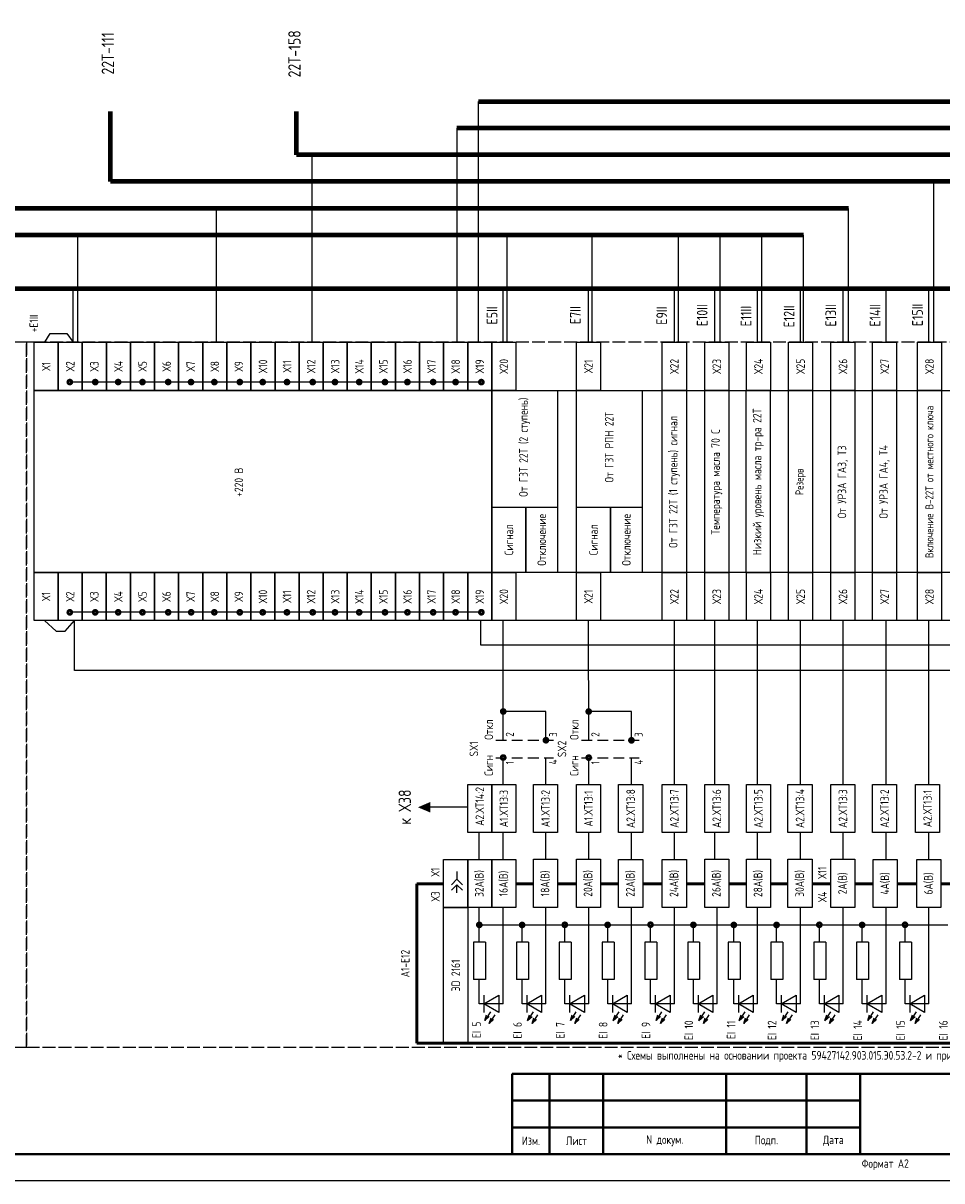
# Model space of a CAD drawing. Header units: millimetres. Extents: x 616 to 6446, y 2590 to 5711.
# Tile 19 of 50: x 3124 to 3295, y 3305 to 3522. Entities that reach past the tile are written whole.
import ezdxf
from ezdxf.enums import TextEntityAlignment as Align

# ---------------------------------------------------------------- set-up
doc = ezdxf.new("R2010")
doc.units = ezdxf.units.MM
doc.linetypes.add('ACAD_ISO02W100', pattern=[15, 12, -3])
doc.linetypes.add('JIS_02_2.0', pattern=[3, 2, -1])
doc.layers.add('основная 0.5', color=7, linetype='Continuous', lineweight=50)
doc.styles.add('SIMPLEX', font='GOST.ttf', dxfattribs={"height": 5})

msp = doc.modelspace()

# ---------------------------------------------------------------- hatches: boundary and pattern name
h = msp.add_hatch(color=256)
h.dxf.hatch_style = 1
h.paths.add_polyline_path([(3199.97, 3376.13), (3197.63, 3375.13), (3199.97, 3374.13)])

# ---------------------------------------------------------------- linework, layer by layer
for p, q in [((3208.96, 3462), (3208.96, 3507)), ((3204.89, 3502), (3204.89, 3462)), ((3177.84, 3462), (3177.84, 3497)), ((3294.01, 3462), (3294.01, 3492)), ((3159.99, 3462), (3159.99, 3487)), ((3278.03, 3462), (3278.03, 3487)), ((3134.09, 3462), (3134.09, 3482)), ((3214.27, 3462), (3214.27, 3482)), ((3230.17, 3462), (3230.17, 3482)), ((3246.3, 3462), (3246.3, 3482)), ((3254.06, 3462), (3254.06, 3482)), ((3261.88, 3462), (3261.88, 3482)), ((3269.64, 3462), (3269.64, 3482)), ((3127.93, 3462), (3128.95, 3463.66)), ((3128.95, 3463.66), (3132.04, 3463.66)), ((3132.04, 3463.66), (3133.2, 3462)), ((3150.93, 3454.55), (3132.6, 3454.55)), ((3177.93, 3454.55), (3150.97, 3454.55)), ((3209.47, 3454.55), (3177.97, 3454.55)), ((3215.91, 3453), (3385.89, 3453)), ((3385.89, 3419), (3215.92, 3419)), ((3150.93, 3411.55), (3132.6, 3411.55)), ((3177.93, 3411.55), (3150.97, 3411.55)), ((3209.47, 3411.55), (3177.97, 3411.55)), ((3127.84, 3410), (3130.05, 3408.03)), ((3131.76, 3408.03), (3133.46, 3410)), ((3133.46, 3400.65), (3133.46, 3410)), ((3209.29, 3410), (3209.29, 3405.47)), ((3213.53, 3387.65), (3213.53, 3410)), ((3385.89, 3410), (3215.92, 3410)), ((3229.52, 3387.65), (3229.5, 3410)), ((3245.53, 3379.39), (3245.53, 3410)), ((3253.07, 3379.39), (3253.07, 3410)), ((3261.07, 3379.39), (3261.07, 3410)), ((3269.07, 3379.39), (3269.07, 3410)), ((3277.07, 3379.39), (3277.07, 3410)), ((3285.08, 3379.39), (3285.08, 3410)), ((3293.08, 3379.39), (3293.08, 3410)), ((3130.05, 3408.03), (3131.76, 3408.03)), ((3209.29, 3405.47), (3388.16, 3405.47)), ((3380.16, 3400.65), (3133.46, 3400.65)), ((3221.53, 3393.01), (3213.53, 3393.01)), ((3221.53, 3387.66), (3221.53, 3393.01)), ((3237.51, 3393), (3229.51, 3393)), ((3237.51, 3387.65), (3237.51, 3393)), ((3213.53, 3379.39), (3213.53, 3384.39)), ((3221.53, 3379.39), (3221.53, 3384.39)), ((3229.53, 3379.39), (3229.52, 3384.41)), ((3237.53, 3379.39), (3237.53, 3384.37)), ((3206.92, 3375.16), (3199.92, 3375.16)), ((3209.07, 3365.4), (3209.07, 3370.39)), ((3213.53, 3365.4), (3213.53, 3370.39)), ((3221.53, 3365.4), (3221.53, 3370.39)), ((3229.53, 3365.4), (3229.53, 3370.39)), ((3237.53, 3365.4), (3237.53, 3370.39)), ((3245.53, 3365.4), (3245.53, 3370.39)), ((3253.07, 3365.4), (3253.07, 3370.39)), ((3261.07, 3365.4), (3261.07, 3370.39)), ((3269.07, 3365.4), (3269.07, 3370.39)), ((3277.07, 3365.4), (3277.07, 3370.39)), ((3285.08, 3365.4), (3285.08, 3370.39)), ((3293.08, 3365.4), (3293.08, 3370.39)), ((3204.9, 3363.11), (3204.9, 3361.69)), ((3204.9, 3359.17), (3204.9, 3360.66)), ((3209.07, 3349.94), (3209.07, 3356.4)), ((3213.53, 3338.42), (3213.53, 3356.41)), ((3221.53, 3338.42), (3221.53, 3356.41)), ((3229.53, 3338.42), (3229.53, 3356.41)), ((3237.53, 3338.42), (3237.53, 3356.4)), ((3245.53, 3338.42), (3245.53, 3356.4)), ((3253.53, 3338.42), (3253.53, 3356.41)), ((3261.07, 3338.42), (3261.07, 3356.41)), ((3269.07, 3338.42), (3269.07, 3356.41)), ((3277.07, 3338.42), (3277.07, 3356.41)), ((3285.08, 3338.42), (3285.08, 3356.4)), ((3293.08, 3338.42), (3293.08, 3356.4)), ((3209.07, 3353.17), (3249.07, 3353.17)), ((3217.07, 3349.94), (3217.07, 3353.17)), ((3225.07, 3349.94), (3225.07, 3353.17)), ((3233.07, 3349.94), (3233.07, 3353.17)), ((3241.07, 3349.94), (3241.07, 3353.17)), ((3249.07, 3349.94), (3249.07, 3353.17)), ((3249.07, 3353.17), (3296.61, 3353.17)), ((3256.63, 3349.92), (3256.63, 3353.16)), ((3264.61, 3349.94), (3264.61, 3353.17)), ((3272.61, 3349.94), (3272.61, 3353.17)), ((3280.61, 3349.94), (3280.61, 3353.17)), ((3288.61, 3349.94), (3288.61, 3353.17)), ((3210.25, 3349.94), (3208.02, 3349.94)), ((3208.02, 3349.94), (3208.02, 3342.94)), ((3210.25, 3349.94), (3210.25, 3342.94)), ((3218.25, 3349.94), (3216.02, 3349.94)), ((3216.02, 3349.94), (3216.02, 3342.94)), ((3218.25, 3349.94), (3218.25, 3342.94)), ((3226.25, 3349.94), (3224.02, 3349.94)), ((3224.02, 3349.94), (3224.02, 3342.94)), ((3226.25, 3349.94), (3226.25, 3342.94)), ((3234.25, 3349.94), (3232.02, 3349.94)), ((3232.02, 3349.94), (3232.02, 3342.94)), ((3234.25, 3349.94), (3234.25, 3342.94)), ((3242.25, 3349.94), (3240.02, 3349.94)), ((3240.02, 3349.94), (3240.02, 3342.94)), ((3242.25, 3349.94), (3242.25, 3342.94)), ((3250.25, 3349.94), (3248.02, 3349.94)), ((3248.02, 3349.94), (3248.02, 3342.94)), ((3250.25, 3349.94), (3250.25, 3342.94)), ((3257.79, 3349.94), (3255.56, 3349.94)), ((3255.56, 3349.94), (3255.56, 3342.94)), ((3257.79, 3349.94), (3257.79, 3342.94)), ((3265.79, 3349.94), (3263.56, 3349.94)), ((3263.56, 3349.94), (3263.56, 3342.94)), ((3265.79, 3349.94), (3265.79, 3342.94)), ((3273.79, 3349.94), (3271.56, 3349.94)), ((3271.56, 3349.94), (3271.56, 3342.94)), ((3273.79, 3349.94), (3273.79, 3342.94)), ((3281.79, 3349.94), (3279.56, 3349.94)), ((3279.56, 3349.94), (3279.56, 3342.94)), ((3281.79, 3349.94), (3281.79, 3342.94)), ((3289.79, 3349.94), (3287.56, 3349.94)), ((3287.56, 3349.94), (3287.56, 3342.94)), ((3289.79, 3349.94), (3289.79, 3342.94)), ((3210.25, 3342.94), (3208.02, 3342.94)), ((3209.07, 3338.42), (3209.07, 3342.94)), ((3218.25, 3342.94), (3216.02, 3342.94)), ((3217.07, 3338.42), (3217.07, 3342.94)), ((3226.25, 3342.94), (3224.02, 3342.94)), ((3225.07, 3338.42), (3225.07, 3342.94)), ((3234.25, 3342.94), (3232.02, 3342.94)), ((3233.07, 3338.42), (3233.07, 3342.94)), ((3242.25, 3342.94), (3240.02, 3342.94)), ((3241.07, 3338.42), (3241.07, 3342.94)), ((3250.25, 3342.94), (3248.02, 3342.94)), ((3249.07, 3338.42), (3249.07, 3342.94)), ((3257.79, 3342.94), (3255.56, 3342.94)), ((3256.61, 3338.42), (3256.61, 3342.94)), ((3265.79, 3342.94), (3263.56, 3342.94)), ((3264.61, 3338.42), (3264.61, 3342.94)), ((3273.79, 3342.94), (3271.56, 3342.94)), ((3272.61, 3338.42), (3272.61, 3342.94)), ((3281.79, 3342.94), (3279.56, 3342.94)), ((3280.61, 3338.42), (3280.61, 3342.94)), ((3289.79, 3342.94), (3287.56, 3342.94)), ((3288.61, 3338.42), (3288.61, 3342.94)), ((3209.94, 3340.02), (3209.94, 3336.82)), ((3217.94, 3340.02), (3217.94, 3336.82)), ((3225.94, 3340.02), (3225.94, 3336.82)), ((3233.94, 3340.02), (3233.94, 3336.82)), ((3241.94, 3340.02), (3241.94, 3336.82)), ((3249.94, 3340.02), (3249.94, 3336.82)), ((3257.48, 3340.02), (3257.48, 3336.82)), ((3265.48, 3340.02), (3265.48, 3336.82)), ((3273.48, 3340.02), (3273.48, 3336.82)), ((3281.48, 3340.02), (3281.48, 3336.82)), ((3289.48, 3340.02), (3289.48, 3336.82)), ((3213.53, 3338.42), (3209.07, 3338.42)), ((3221.53, 3338.42), (3217.07, 3338.42)), ((3229.53, 3338.42), (3225.07, 3338.42)), ((3237.53, 3338.42), (3233.07, 3338.42)), ((3245.53, 3338.42), (3241.07, 3338.42)), ((3253.53, 3338.42), (3249.07, 3338.42)), ((3261.07, 3338.42), (3256.61, 3338.42)), ((3269.07, 3338.42), (3264.61, 3338.42)), ((3277.07, 3338.42), (3272.61, 3338.42)), ((3285.08, 3338.42), (3280.61, 3338.42)), ((3293.08, 3338.42), (3288.61, 3338.42)), ((3405.23, 3305.35), (2811.23, 3305.35))]:
    msp.add_line(p, q)
at = {"lineweight": 80}
for p, q in [((3208.96, 3507), (3395.13, 3507)), ((3140.21, 3492), (3140.21, 3505.09)), ((3174.94, 3497), (3174.94, 3505.09)), ((3387.75, 3502), (3204.89, 3502)), ((3325.57, 3497), (3174.94, 3497)), ((3355.29, 3492), (3140.21, 3492)), ((3278.03, 3487), (3055.89, 3487)), ((3269.64, 3482), (2910.16, 3482))]:
    msp.add_line(p, q, dxfattribs=at)
at = {"color": 3, "lineweight": 80}
msp.add_line((3388.16, 3472), (2856.91, 3472), dxfattribs=at)
at = {"color": 3}
for p, q in [((3133.2, 3462), (3133.2, 3472)), ((3213.53, 3462), (3213.53, 3472)), ((3229.5, 3462), (3229.5, 3472)), ((3245.53, 3462), (3245.53, 3472)), ((3253.07, 3462), (3253.07, 3472)), ((3261.07, 3462), (3261.07, 3472)), ((3269.07, 3462), (3269.07, 3472)), ((3277.07, 3462), (3277.07, 3472)), ((3285.08, 3462), (3285.08, 3472)), ((3293.08, 3462), (3293.08, 3472))]:
    msp.add_line(p, q, dxfattribs=at)
at = {"linetype": 'JIS_02_2.0'}
for p, q in [((3212.18, 3387.66), (3222.97, 3387.66)), ((3228.15, 3387.65), (3238.94, 3387.65)), ((3212.18, 3384.39), (3222.97, 3384.39)), ((3228.15, 3384.37), (3238.94, 3384.37))]:
    msp.add_line(p, q, dxfattribs=at)
at = {"lineweight": 50}
for p, q in [((3202.43, 3360.83), (3197.43, 3360.83)), ((3197.43, 3360.83), (3197.43, 3331.06)), ((3219.2, 3360.83), (3215.92, 3360.83)), ((3227.22, 3360.83), (3223.7, 3360.83)), ((3235.12, 3360.83), (3231.72, 3360.83)), ((3243.27, 3360.83), (3239.62, 3360.83)), ((3251.19, 3360.83), (3247.77, 3360.83)), ((3258.97, 3360.83), (3255.69, 3360.83)), ((3266.75, 3360.83), (3263.47, 3360.83)), ((3274.76, 3360.83), (3271.25, 3360.83)), ((3282.66, 3360.83), (3279.26, 3360.83)), ((3290.81, 3360.83), (3287.16, 3360.83)), ((3298.73, 3360.83), (3295.31, 3360.83)), ((3197.43, 3331.06), (3393.81, 3331.05))]:
    msp.add_line(p, q, dxfattribs=at)
at = {"linetype": 'Continuous'}
for p, q in [((3211.15, 3336.89), (3210.12, 3335.28)), ((3219.15, 3336.89), (3218.12, 3335.28)), ((3227.15, 3336.89), (3226.12, 3335.28)), ((3235.15, 3336.89), (3234.12, 3335.27)), ((3243.15, 3336.89), (3242.12, 3335.27)), ((3251.15, 3336.89), (3250.12, 3335.27)), ((3258.69, 3336.89), (3257.66, 3335.27)), ((3266.69, 3336.89), (3265.66, 3335.27)), ((3274.69, 3336.89), (3273.66, 3335.27)), ((3282.69, 3336.89), (3281.66, 3335.27)), ((3290.69, 3336.89), (3289.66, 3335.27)), ((3210.12, 3335.28), (3210.46, 3336.33)), ((3210.12, 3335.28), (3210.94, 3336.03)), ((3211.97, 3336.38), (3210.94, 3334.76)), ((3210.94, 3334.76), (3211.28, 3335.81)), ((3210.94, 3334.76), (3211.75, 3335.51)), ((3218.12, 3335.28), (3218.46, 3336.33)), ((3218.12, 3335.28), (3218.94, 3336.03)), ((3219.97, 3336.38), (3218.94, 3334.76)), ((3218.94, 3334.76), (3219.28, 3335.81)), ((3218.94, 3334.76), (3219.75, 3335.51)), ((3226.12, 3335.28), (3226.46, 3336.33)), ((3226.12, 3335.28), (3226.94, 3336.03)), ((3227.97, 3336.38), (3226.94, 3334.76)), ((3226.94, 3334.76), (3227.28, 3335.81)), ((3226.94, 3334.76), (3227.75, 3335.51)), ((3234.12, 3335.27), (3234.46, 3336.33)), ((3234.12, 3335.27), (3234.94, 3336.03)), ((3235.97, 3336.38), (3234.94, 3334.76)), ((3234.94, 3334.76), (3235.28, 3335.81)), ((3234.94, 3334.76), (3235.75, 3335.51)), ((3242.12, 3335.27), (3242.46, 3336.33)), ((3242.12, 3335.27), (3242.94, 3336.03)), ((3243.97, 3336.38), (3242.94, 3334.76)), ((3242.94, 3334.76), (3243.28, 3335.81)), ((3242.94, 3334.76), (3243.75, 3335.51)), ((3250.12, 3335.27), (3250.46, 3336.33)), ((3250.12, 3335.27), (3250.94, 3336.03)), ((3251.97, 3336.38), (3250.94, 3334.76)), ((3250.94, 3334.76), (3251.28, 3335.81)), ((3250.94, 3334.76), (3251.75, 3335.51)), ((3257.66, 3335.27), (3258, 3336.33)), ((3257.66, 3335.27), (3258.48, 3336.03)), ((3259.51, 3336.38), (3258.48, 3334.76)), ((3258.48, 3334.76), (3258.82, 3335.81)), ((3258.48, 3334.76), (3259.29, 3335.51)), ((3265.66, 3335.27), (3266, 3336.33)), ((3265.66, 3335.27), (3266.48, 3336.03)), ((3267.51, 3336.38), (3266.48, 3334.76)), ((3266.48, 3334.76), (3266.82, 3335.81)), ((3266.48, 3334.76), (3267.29, 3335.51)), ((3273.66, 3335.27), (3274, 3336.33)), ((3273.66, 3335.27), (3274.48, 3336.03)), ((3275.51, 3336.38), (3274.48, 3334.76)), ((3274.48, 3334.76), (3274.82, 3335.81)), ((3274.48, 3334.76), (3275.29, 3335.51)), ((3281.66, 3335.27), (3282, 3336.33)), ((3281.66, 3335.27), (3282.48, 3336.03)), ((3283.51, 3336.37), (3282.48, 3334.76)), ((3282.48, 3334.76), (3282.82, 3335.81)), ((3282.48, 3334.76), (3283.29, 3335.51)), ((3289.66, 3335.27), (3290, 3336.33)), ((3289.66, 3335.27), (3290.48, 3336.03)), ((3291.51, 3336.37), (3290.48, 3334.76)), ((3290.48, 3334.76), (3290.82, 3335.81)), ((3290.48, 3334.76), (3291.29, 3335.51))]:
    msp.add_line(p, q, dxfattribs=at)
at = {"lineweight": 40}
for p, q in [((3215.23, 3325.34), (3280.23, 3325.34)), ((3215.23, 3320.34), (3280.23, 3320.34)), ((3215.23, 3315.34), (3280.23, 3315.34)), ((3400.23, 3310.35), (2831.23, 3310.35))]:
    msp.add_line(p, q, dxfattribs=at)
at = {"color": 32, "linetype": 'ACAD_ISO02W100', "ltscale": 0.2, "true_color": 0xcd6928}
for points in [[(3119.07, 3462), (3119.07, 3462), (3119.07, 3330.3), (3124.51, 3330.3), (3124.51, 3462), (3119.07, 3462)], [(3126.92, 3462), (3124.51, 3462), (3124.51, 3330.3), (3395.35, 3330.3), (3395.35, 3462), (3126.92, 3462)]]:
    msp.add_lwpolyline(points, dxfattribs=at)
for points in [[(3130.43, 3462), (3130.43, 3453), (3125.93, 3453), (3125.93, 3462)], [(3134.93, 3462), (3134.93, 3453), (3130.43, 3453), (3130.43, 3462)], [(3139.43, 3462), (3139.43, 3453), (3134.93, 3453), (3134.93, 3462)], [(3143.93, 3462), (3143.93, 3453), (3139.43, 3453), (3139.43, 3462)], [(3148.43, 3462), (3148.43, 3453), (3143.93, 3453), (3143.93, 3462)], [(3152.93, 3462), (3152.93, 3453), (3148.43, 3453), (3148.43, 3462)], [(3157.43, 3462), (3157.43, 3453), (3152.93, 3453), (3152.93, 3462)], [(3161.93, 3462), (3161.93, 3453), (3157.43, 3453), (3157.43, 3462)], [(3166.43, 3462), (3166.43, 3453), (3161.93, 3453), (3161.93, 3462)], [(3170.93, 3462), (3170.93, 3453), (3166.43, 3453), (3166.43, 3462)], [(3175.43, 3462), (3175.43, 3453), (3170.93, 3453), (3170.93, 3462)], [(3179.93, 3462), (3179.93, 3453), (3175.43, 3453), (3175.43, 3462)], [(3184.42, 3462), (3184.42, 3453), (3179.92, 3453), (3179.92, 3462)], [(3188.92, 3462), (3188.92, 3453), (3184.42, 3453), (3184.42, 3462)], [(3193.42, 3462), (3193.42, 3453), (3188.92, 3453), (3188.92, 3462)], [(3197.92, 3462), (3197.92, 3453), (3193.42, 3453), (3193.42, 3462)], [(3202.42, 3462), (3202.42, 3453), (3197.92, 3453), (3197.92, 3462)], [(3206.92, 3462), (3206.92, 3453), (3202.42, 3453), (3202.42, 3462)], [(3211.42, 3462), (3211.42, 3453), (3206.92, 3453), (3206.92, 3462)], [(3215.92, 3462), (3215.92, 3453), (3211.42, 3453), (3211.42, 3462)], [(3231.72, 3462), (3231.72, 3453), (3227.22, 3453), (3227.22, 3462)], [(3247.77, 3462), (3247.77, 3453), (3243.27, 3453), (3243.27, 3462)], [(3255.69, 3462), (3255.69, 3453), (3251.19, 3453), (3251.19, 3462)], [(3263.47, 3462), (3263.47, 3453), (3258.97, 3453), (3258.97, 3462)], [(3271.35, 3462), (3271.35, 3453), (3266.85, 3453), (3266.85, 3462)], [(3279.26, 3462), (3279.26, 3453), (3274.76, 3453), (3274.76, 3462)], [(3287.04, 3462), (3287.04, 3453), (3282.54, 3453), (3282.54, 3462)], [(3295.42, 3462), (3295.42, 3453), (3290.92, 3453), (3290.92, 3462)], [(3211.41, 3453), (3211.41, 3419), (3125.93, 3419), (3125.93, 3453)], [(3223.69, 3453), (3223.69, 3419), (3211.41, 3419), (3211.41, 3453)], [(3239.5, 3453), (3239.5, 3419), (3227.22, 3419), (3227.22, 3453)], [(3247.77, 3453), (3247.77, 3419), (3243.27, 3419), (3243.27, 3453)], [(3255.69, 3453), (3255.69, 3419), (3251.19, 3419), (3251.19, 3453)], [(3263.45, 3453), (3263.45, 3419), (3258.95, 3419), (3258.95, 3453)], [(3271.35, 3453), (3271.35, 3419), (3266.85, 3419), (3266.85, 3453)], [(3279.26, 3453), (3279.26, 3419), (3274.76, 3419), (3274.76, 3453)], [(3287.03, 3453), (3287.03, 3419), (3282.53, 3419), (3282.53, 3453)], [(3295.42, 3453), (3295.42, 3419), (3290.92, 3419), (3290.92, 3453)], [(3217.81, 3431.19), (3217.81, 3419), (3211.42, 3419), (3211.42, 3431.19)], [(3223.69, 3431.19), (3223.69, 3419), (3217.81, 3419), (3217.81, 3431.19)], [(3233.62, 3431.2), (3233.62, 3419), (3227.23, 3419), (3227.23, 3431.2)], [(3239.5, 3431.2), (3239.5, 3419), (3233.62, 3419), (3233.62, 3431.2)], [(3130.42, 3419), (3130.42, 3410), (3125.92, 3410), (3125.92, 3419)], [(3134.92, 3419), (3134.92, 3410), (3130.42, 3410), (3130.42, 3419)], [(3139.42, 3419), (3139.42, 3410), (3134.92, 3410), (3134.92, 3419)], [(3143.92, 3419), (3143.92, 3410), (3139.42, 3410), (3139.42, 3419)], [(3148.42, 3419), (3148.42, 3410), (3143.92, 3410), (3143.92, 3419)], [(3152.92, 3419), (3152.92, 3410), (3148.42, 3410), (3148.42, 3419)], [(3157.42, 3419), (3157.42, 3410), (3152.92, 3410), (3152.92, 3419)], [(3161.92, 3419), (3161.92, 3410), (3157.42, 3410), (3157.42, 3419)], [(3166.42, 3419), (3166.42, 3410), (3161.92, 3410), (3161.92, 3419)], [(3170.92, 3419), (3170.92, 3410), (3166.42, 3410), (3166.42, 3419)], [(3175.42, 3419), (3175.42, 3410), (3170.92, 3410), (3170.92, 3419)], [(3179.92, 3419), (3179.92, 3410), (3175.42, 3410), (3175.42, 3419)], [(3184.42, 3419), (3184.42, 3410), (3179.92, 3410), (3179.92, 3419)], [(3188.92, 3419), (3188.92, 3410), (3184.42, 3410), (3184.42, 3419)], [(3193.42, 3419), (3193.42, 3410), (3188.92, 3410), (3188.92, 3419)], [(3197.92, 3419), (3197.92, 3410), (3193.42, 3410), (3193.42, 3419)], [(3202.42, 3419), (3202.42, 3410), (3197.92, 3410), (3197.92, 3419)], [(3206.92, 3419), (3206.92, 3410), (3202.42, 3410), (3202.42, 3419)], [(3211.42, 3419), (3211.42, 3410), (3206.92, 3410), (3206.92, 3419)], [(3215.92, 3419), (3215.92, 3410), (3211.42, 3410), (3211.42, 3419)], [(3231.72, 3419), (3231.72, 3410), (3227.22, 3410), (3227.22, 3419)], [(3247.77, 3419), (3247.77, 3410), (3243.27, 3410), (3243.27, 3419)], [(3255.69, 3419), (3255.69, 3410), (3251.19, 3410), (3251.19, 3419)], [(3263.47, 3419), (3263.47, 3410), (3258.97, 3410), (3258.97, 3419)], [(3271.35, 3419), (3271.35, 3410), (3266.85, 3410), (3266.85, 3419)], [(3279.26, 3419), (3279.26, 3410), (3274.76, 3410), (3274.76, 3419)], [(3287.04, 3419), (3287.04, 3410), (3282.54, 3410), (3282.54, 3419)], [(3295.42, 3419), (3295.42, 3410), (3290.92, 3410), (3290.92, 3419)], [(3211.42, 3379.39), (3211.42, 3370.39), (3206.92, 3370.39), (3206.92, 3379.39)], [(3215.92, 3379.39), (3215.92, 3370.39), (3211.42, 3370.39), (3211.42, 3379.39)], [(3223.7, 3379.39), (3223.7, 3370.39), (3219.2, 3370.39), (3219.2, 3379.39)], [(3231.72, 3379.39), (3231.72, 3370.39), (3227.22, 3370.39), (3227.22, 3379.39)], [(3239.62, 3379.39), (3239.62, 3370.39), (3235.12, 3370.39), (3235.12, 3379.39)], [(3247.77, 3379.39), (3247.77, 3370.39), (3243.27, 3370.39), (3243.27, 3379.39)], [(3255.69, 3379.39), (3255.69, 3370.39), (3251.19, 3370.39), (3251.19, 3379.39)], [(3263.47, 3379.39), (3263.47, 3370.39), (3258.97, 3370.39), (3258.97, 3379.39)], [(3271.25, 3379.39), (3271.25, 3370.39), (3266.75, 3370.39), (3266.75, 3379.39)], [(3279.26, 3379.39), (3279.26, 3370.39), (3274.76, 3370.39), (3274.76, 3379.39)], [(3287.04, 3379.39), (3287.04, 3370.39), (3282.54, 3370.39), (3282.54, 3379.39)], [(3295.06, 3379.39), (3295.06, 3370.39), (3290.56, 3370.39), (3290.56, 3379.39)], [(3206.93, 3365.39), (3206.93, 3356.39), (3202.43, 3356.39), (3202.43, 3365.39)], [(3211.42, 3365.39), (3211.42, 3356.39), (3206.92, 3356.39), (3206.92, 3365.39)], [(3215.92, 3365.39), (3215.92, 3356.39), (3211.42, 3356.39), (3211.42, 3365.39)], [(3223.7, 3365.41), (3223.7, 3356.41), (3219.2, 3356.41), (3219.2, 3365.41)], [(3231.72, 3365.41), (3231.72, 3356.41), (3227.22, 3356.41), (3227.22, 3365.41)], [(3239.62, 3365.4), (3239.62, 3356.4), (3235.12, 3356.4), (3235.12, 3365.4)], [(3247.77, 3365.4), (3247.77, 3356.4), (3243.27, 3356.4), (3243.27, 3365.4)], [(3255.69, 3365.41), (3255.69, 3356.41), (3251.19, 3356.41), (3251.19, 3365.41)], [(3263.47, 3365.41), (3263.47, 3356.41), (3258.97, 3356.41), (3258.97, 3365.41)], [(3271.25, 3365.41), (3271.25, 3356.41), (3266.75, 3356.41), (3266.75, 3365.41)], [(3279.26, 3365.41), (3279.26, 3356.41), (3274.76, 3356.41), (3274.76, 3365.41)], [(3287.16, 3365.4), (3287.16, 3356.4), (3282.66, 3356.4), (3282.66, 3365.4)], [(3295.31, 3365.4), (3295.31, 3356.4), (3290.81, 3356.4), (3290.81, 3365.4)], [(3206.93, 3356.39), (3206.93, 3331.06), (3202.43, 3331.06), (3202.43, 3356.39)], [(3212.71, 3340.02), (3212.71, 3336.82), (3209.94, 3338.42)], [(3220.71, 3340.02), (3220.71, 3336.82), (3217.94, 3338.42)], [(3228.71, 3340.02), (3228.71, 3336.82), (3225.94, 3338.42)], [(3236.71, 3340.02), (3236.71, 3336.82), (3233.94, 3338.42)], [(3244.71, 3340.02), (3244.71, 3336.82), (3241.94, 3338.42)], [(3252.71, 3340.02), (3252.71, 3336.82), (3249.94, 3338.42)], [(3260.25, 3340.02), (3260.25, 3336.82), (3257.48, 3338.42)], [(3268.25, 3340.02), (3268.25, 3336.82), (3265.48, 3338.42)], [(3276.25, 3340.02), (3276.25, 3336.82), (3273.48, 3338.42)], [(3284.25, 3340.02), (3284.25, 3336.82), (3281.48, 3338.42)], [(3292.25, 3340.02), (3292.25, 3336.82), (3289.48, 3338.42)]]:
    msp.add_lwpolyline(points, close=True)
at = {"const_width": 0.5}
for points in [[(3132.6, 3454.93, -1), (3132.6, 3454.18, -1)], [(3137.35, 3454.93, -1), (3137.35, 3454.18, -1)], [(3141.63, 3454.93, -1), (3141.63, 3454.18, -1)], [(3146.17, 3454.93, -1), (3146.17, 3454.18, -1)], [(3150.97, 3454.93, -1), (3150.97, 3454.18, -1)], [(3155.24, 3454.93, -1), (3155.24, 3454.18, -1)], [(3159.6, 3454.93, -1), (3159.6, 3454.18, -1)], [(3164.35, 3454.93, -1), (3164.35, 3454.18, -1)], [(3168.63, 3454.93, -1), (3168.63, 3454.18, -1)], [(3173.17, 3454.93, -1), (3173.17, 3454.18, -1)], [(3177.97, 3454.93, -1), (3177.97, 3454.18, -1)], [(3182.13, 3454.93, -1), (3182.13, 3454.18, -1)], [(3186.66, 3454.93, -1), (3186.66, 3454.18, -1)], [(3191.47, 3454.93, -1), (3191.47, 3454.18, -1)], [(3195.66, 3454.93, -1), (3195.66, 3454.18, -1)], [(3200.47, 3454.93, -1), (3200.47, 3454.18, -1)], [(3204.66, 3454.93, -1), (3204.66, 3454.18, -1)], [(3209.47, 3454.93, -1), (3209.47, 3454.18, -1)], [(3132.6, 3411.92, -1), (3132.6, 3411.17, -1)], [(3137.35, 3411.92, -1), (3137.35, 3411.17, -1)], [(3141.63, 3411.92, -1), (3141.63, 3411.17, -1)], [(3146.16, 3411.92, -1), (3146.16, 3411.17, -1)], [(3150.97, 3411.92, -1), (3150.97, 3411.17, -1)], [(3155.27, 3411.93, -1), (3155.27, 3411.18, -1)], [(3159.6, 3411.92, -1), (3159.6, 3411.17, -1)], [(3164.35, 3411.92, -1), (3164.35, 3411.17, -1)], [(3168.63, 3411.92, -1), (3168.63, 3411.17, -1)], [(3173.16, 3411.92, -1), (3173.16, 3411.17, -1)], [(3177.97, 3411.92, -1), (3177.97, 3411.17, -1)], [(3182.13, 3411.92, -1), (3182.13, 3411.17, -1)], [(3186.66, 3411.92, -1), (3186.66, 3411.17, -1)], [(3191.47, 3411.92, -1), (3191.47, 3411.17, -1)], [(3195.66, 3411.92, -1), (3195.66, 3411.17, -1)], [(3200.47, 3411.92, -1), (3200.47, 3411.17, -1)], [(3204.66, 3411.93, -1), (3204.66, 3411.18, -1)], [(3209.47, 3411.93, -1), (3209.47, 3411.18, -1)], [(3213.56, 3393.4, -1), (3213.56, 3392.65, -1)], [(3229.53, 3393.39, -1), (3229.53, 3392.64, -1)], [(3221.53, 3388.03, -1), (3221.53, 3387.28, -1)], [(3237.51, 3388.01, -1), (3237.51, 3387.26, -1)], [(3213.55, 3384.8, -1), (3213.55, 3384.05, -1)], [(3229.52, 3384.78, -1), (3229.52, 3384.03, -1)], [(3209.09, 3353.53, -1), (3209.09, 3352.78, -1)], [(3217.08, 3353.52, -1), (3217.08, 3352.77, -1)], [(3225.06, 3353.55, -1), (3225.06, 3352.8, -1)], [(3233.06, 3353.53, -1), (3233.06, 3352.78, -1)], [(3241.07, 3353.57, -1), (3241.07, 3352.82, -1)], [(3249.08, 3353.54, -1), (3249.08, 3352.79, -1)], [(3256.63, 3353.53, -1), (3256.63, 3352.78, -1)], [(3264.62, 3353.52, -1), (3264.62, 3352.77, -1)], [(3272.6, 3353.55, -1), (3272.6, 3352.8, -1)], [(3280.6, 3353.53, -1), (3280.6, 3352.78, -1)], [(3288.61, 3353.56, -1), (3288.61, 3352.81, -1)]]:
    msp.add_lwpolyline(points, format="xyb", close=True, dxfattribs=at)
for points in [[(3203.87, 3360.66), (3204.9, 3361.69), (3205.93, 3360.66)], [(3203.87, 3359.63), (3204.9, 3360.66), (3205.93, 3359.63)]]:
    msp.add_lwpolyline(points)
at = {"layer": 'основная 0.5', "lineweight": 40}
for p, q in [((3215.23, 3325.34), (3215.23, 3310.35)), ((3222.23, 3310.35), (3222.23, 3325.34)), ((3232.23, 3310.35), (3232.23, 3325.34)), ((3255.23, 3310.35), (3255.23, 3325.34)), ((3270.23, 3310.35), (3270.23, 3325.34)), ((3280.23, 3310.35), (3280.23, 3325.35)), ((3280.23, 3325.35), (3400.23, 3325.35))]:
    msp.add_line(p, q, dxfattribs=at)

# ---------------------------------------------------------------- texts
at = {"color": 4, "style": 'SIMPLEX'}
for s, p in [('22Т-111', (3140.85, 3515.96)), ('22Т-158', (3175.71, 3515.87))]:
    msp.add_text(s, height=2.304, rotation=90, dxfattribs=at).set_placement(p, align=Align.CENTER)
at = {"rotation": 90, "style": 'SIMPLEX'}
for s, insert, char_height, width, attachment_point in [('Е5II', (3211.47, 3467), 2, 9.9991, 5), ('Е7II', (3227.04, 3467.05), 2, 9.9991, 5), ('Е9II', (3243.17, 3466.96), 2, 9.9991, 5), ('Е10II', (3250.72, 3467.03), 2, 9.9991, 5), ('Е11II', (3258.92, 3466.87), 2, 9.9991, 5), ('Е12II', (3266.96, 3466.83), 2, 9.9991, 5), ('Е13II', (3274.75, 3467.01), 2, 9.9991, 5), ('Е14II', (3283.02, 3467.04), 2, 9.9991, 5), ('Е15II', (3290.94, 3467.1), 2, 9.9991, 5), ('+E1II', (3125.87, 3465.5), 1.6, 7, 5), ('Х1', (3128.18, 3457.5), 1.6, 9, 5), ('Х2', (3132.68, 3457.5), 1.6, 9, 5), ('Х3', (3137.18, 3457.5), 1.6, 9, 5), ('Х4', (3141.68, 3457.5), 1.6, 9, 5), ('Х5', (3146.18, 3457.5), 1.6, 9, 5), ('Х6', (3150.68, 3457.5), 1.6, 9, 5), ('Х7', (3155.18, 3457.5), 1.6, 9, 5), ('Х8', (3159.68, 3457.5), 1.6, 9, 5), ('Х9', (3164.18, 3457.5), 1.6, 9, 5), ('Х10', (3168.68, 3457.5), 1.6, 9, 5), ('Х11', (3173.18, 3457.5), 1.6, 9, 5), ('Х12', (3177.68, 3457.5), 1.6, 9, 5), ('Х13', (3182.17, 3457.5), 1.6, 9, 5), ('Х14', (3186.67, 3457.5), 1.6, 9, 5), ('Х15', (3191.17, 3457.5), 1.6, 9, 5), ('Х16', (3195.67, 3457.5), 1.6, 9, 5), ('Х17', (3200.17, 3457.5), 1.6, 9, 5), ('Х18', (3204.67, 3457.5), 1.6, 9, 5), ('Х19', (3209.17, 3457.5), 1.6, 9, 5), ('Х20', (3213.67, 3457.5), 1.6, 9, 5), ('Х21', (3229.47, 3457.5), 1.6, 9, 5), ('Х22', (3245.52, 3457.5), 1.6, 9, 5), ('Х23', (3253.44, 3457.5), 1.6, 9, 5), ('Х24', (3261.22, 3457.5), 1.6, 9, 5), ('Х25', (3269.1, 3457.5), 1.6, 9, 5), ('Х26', (3277.01, 3457.5), 1.6, 9, 5), ('Х27', (3284.79, 3457.5), 1.6, 9, 5), ('Х28', (3293.17, 3457.5), 1.6, 9, 5), ('От ГЗТ РПН 22Т', (3233.36, 3442.4), 1.6, 19.6569, 5), ('От ГЗТ 22Т (1 ступень) сигнал', (3245.52, 3435.92), 1.6, 32.6019, 5), ('Низкий уровень масла тр-ра 22Т', (3261.2, 3435.92), 1.6, 32.6014, 5), ('Включение В-22Т от местного ключа', (3293.17, 3435.92), 1.5, 32.6019, 5), ('От ГЗТ 22Т (2 ступень)', (3217.55, 3442.4), 1.6, 19.6569, 5), ('Температура масла 70 С', (3253.44, 3435.92), 1.6, 32.6022, 5), ('От УРЗА ГА3, Т3', (3277.01, 3435.92), 1.6, 32.6022, 5), ('От УРЗА ГА4, Т4', (3284.78, 3435.92), 1.6, 32.6014, 5), ('+220 В', (3164.17, 3435.85), 1.6, 32.754, 5), ('Резерв', (3269.1, 3435.92), 1.5, 32.6019, 5), ('Отключение', (3220.75, 3425.1), 1.6, 12.191, 5), ('Отключение', (3236.56, 3425.1), 1.6, 12.191, 5), ('Сигнал', (3214.62, 3425.1), 1.6, 12.191, 5), ('Сигнал', (3230.42, 3425.1), 1.6, 12.191, 5), ('Х1', (3128.17, 3414.5), 1.6, 9, 5), ('Х2', (3132.67, 3414.5), 1.6, 9, 5), ('Х3', (3137.17, 3414.5), 1.6, 9, 5), ('Х4', (3141.67, 3414.5), 1.6, 9, 5), ('Х5', (3146.17, 3414.5), 1.6, 9, 5), ('Х6', (3150.67, 3414.5), 1.6, 9, 5), ('Х7', (3155.17, 3414.5), 1.6, 9, 5), ('Х8', (3159.67, 3414.5), 1.6, 9, 5), ('Х9', (3164.17, 3414.5), 1.6, 9, 5), ('Х10', (3168.67, 3414.5), 1.6, 9, 5), ('Х11', (3173.17, 3414.5), 1.6, 9, 5), ('Х12', (3177.67, 3414.5), 1.6, 9, 5), ('Х13', (3182.17, 3414.5), 1.6, 9, 5), ('Х14', (3186.67, 3414.5), 1.6, 9, 5), ('Х15', (3191.17, 3414.5), 1.6, 9, 5), ('Х16', (3195.67, 3414.5), 1.6, 9, 5), ('Х17', (3200.17, 3414.5), 1.6, 9, 5), ('Х18', (3204.67, 3414.5), 1.6, 9, 5), ('Х19', (3209.17, 3414.5), 1.6, 9, 5), ('Х20', (3213.67, 3414.5), 1.6, 9, 5), ('Х21', (3229.47, 3414.5), 1.6, 9, 5), ('Х22', (3245.52, 3414.5), 1.6, 9, 5), ('Х23', (3253.44, 3414.5), 1.6, 9, 5), ('Х24', (3261.22, 3414.5), 1.6, 9, 5), ('Х25', (3269.1, 3414.5), 1.6, 9, 5), ('Х26', (3277.01, 3414.5), 1.6, 9, 5), ('Х27', (3284.79, 3414.5), 1.6, 9, 5), ('Х28', (3293.17, 3414.5), 1.6, 9, 5), ('Откл', (3210.86, 3389.64), 1.6, 3.4878, 5), ('Откл', (3226.83, 3389.62), 1.6, 3.4878, 5), ('2', (3214.79, 3388.32), 1.5, 5.832, 4), ('3', (3222.88, 3388.3), 1.5, 5.832, 4), ('2', (3230.76, 3388.31), 1.5, 5.832, 4), ('3', (3238.85, 3388.28), 1.5, 5.832, 4), ('SX1', (3208.07, 3386.05), 1.6, 5.202, 5), ('SX2', (3224.53, 3386.03), 1.6, 5.202, 5), ('Сигн', (3210.85, 3382.94), 1.6, 9, 5), ('Сигн', (3226.82, 3382.92), 1.6, 9, 5), ('1', (3214.79, 3383.16), 1.5, 5.832, 4), ('4', (3222.88, 3383.14), 1.5, 5.832, 4), ('1', (3230.76, 3383.14), 1.5, 5.832, 4), ('4', (3238.85, 3383.12), 1.5, 5.832, 4), (' А2.ХТ14:2', (3209.17, 3374.89), 1.6, 9, 5), ('А1.ХТ13:3', (3213.67, 3374.89), 1.6, 9, 5), ('А1.ХТ13:2', (3221.45, 3374.89), 1.6, 9, 5), ('А1.ХТ13:1', (3229.47, 3374.89), 1.6, 9, 5), ('А2.ХТ13:8', (3237.37, 3374.89), 1.6, 9, 5), ('А2.ХТ13:7', (3245.52, 3374.89), 1.6, 9, 5), ('А2.ХТ13:6', (3253.44, 3374.89), 1.6, 9, 5), ('А2.ХТ13:5', (3261.22, 3374.89), 1.6, 9, 5), ('А2.ХТ13:4', (3269, 3374.89), 1.6, 9, 5), ('А2.ХТ13:3', (3277.01, 3374.89), 1.6, 9, 5), ('А2.ХТ13:2', (3284.79, 3374.89), 1.6, 9, 5), ('А2.ХТ13:1', (3292.81, 3374.89), 1.6, 9, 5), ('32A(B)', (3209.17, 3360.89), 1.6, 9, 5), ('16А(В)', (3213.67, 3360.89), 1.6, 9, 5), ('18А(В)', (3221.45, 3360.91), 1.6, 9, 5), ('20А(В)', (3229.47, 3360.91), 1.6, 9, 5), ('22А(В)', (3237.37, 3360.9), 1.6, 9, 5), ('24А(В)', (3245.52, 3360.9), 1.6, 9, 5), ('26А(В)', (3253.44, 3360.91), 1.6, 9, 5), ('28А(В)', (3261.22, 3360.89), 1.6, 9, 5), ('30А(В)', (3269, 3360.91), 1.6, 9, 5), ('2А(В)', (3277.01, 3360.91), 1.6, 9, 5), ('4А(В)', (3284.91, 3360.9), 1.6, 9, 5), ('6А(В)', (3293.06, 3360.9), 1.6, 9, 5), ('A1-E12', (3195.26, 3345.94), 1.6, 29.7746, 5), ('ЭD 2161', (3204.68, 3343.72), 1.6, 25.3305, 5), ('EI 5', (3208.57, 3333.55), 1.6, 9, 5), ('EI 6', (3216.22, 3333.47), 1.6, 9, 5), ('EI 7', (3224.22, 3333.47), 1.6, 9, 5), ('EI 8', (3232.22, 3333.47), 1.6, 9, 5), ('EI 9', (3240.22, 3333.47), 1.6, 9, 5), ('EI 10', (3248.22, 3333.47), 1.6, 9, 5), ('EI 11', (3256.12, 3333.55), 1.6, 9, 5), ('EI 12', (3263.77, 3333.47), 1.6, 9, 5), ('EI 13', (3271.77, 3333.47), 1.6, 9, 5), ('EI 14', (3279.77, 3333.47), 1.6, 9, 5), ('EI 15', (3287.77, 3333.47), 1.6, 9, 5), ('EI 16', (3295.77, 3333.47), 1.6, 9, 5)]:
    msp.add_mtext(s, dxfattribs=dict(at, insert=insert, char_height=char_height, width=width, attachment_point=attachment_point))
at = {"lineweight": 50, "insert": (3195.17, 3375.16), "char_height": 2.304, "width": 7.7607, "attachment_point": 5, "rotation": 90, "style": 'SIMPLEX'}
msp.add_mtext('к Х38', dxfattribs=at)
at = {"color": 7, "char_height": 1.6, "attachment_point": 5, "rotation": 90, "style": 'SIMPLEX'}
for s, insert, width in [('Х1', (3200.87, 3363.02), 5.1651), ('Х11', (3273.15, 3362.91), 5.1651), ('Х3', (3200.89, 3358.5), 3.5036), ('Х4', (3273.18, 3358.39), 3.5036)]:
    msp.add_mtext(s, dxfattribs=dict(at, insert=insert, width=width))
at = {"lineweight": 35, "char_height": 1.6, "attachment_point": 5, "line_spacing_factor": 0.8, "style": 'SIMPLEX'}
for s, insert, width in [('\\pi-4.8,l6.4,t6.4;*^IСхемы выполнены на основании проекта 59427142.903.015.Э0.53.2-2 и принципиальных электрических схем РЭ ЭКРА.656453.005-080AТ22 РЭ1 и ЭКРА.656453.005-080AТ22 РЭ2', (3306.74, 3328.57), 185), ('Изм.', (3218.73, 3312.84), 7), ('Лист', (3227.23, 3312.84), 10), ('N докум.', (3243.73, 3312.84), 23), ('Подп.', (3262.73, 3312.84), 15), ('Дата', (3275.23, 3312.84), 10)]:
    msp.add_mtext(s, dxfattribs=dict(at, insert=insert, width=width))
at = {"lineweight": 30, "insert": (3280.51, 3309.38), "char_height": 1.6, "attachment_point": 1, "style": 'SIMPLEX'}
msp.add_mtext_dynamic_manual_height_columns('Формат А2', width=45.8537, gutter_width=12.5, heights=[0], dxfattribs=at)

doc.saveas('drawing.dxf')
